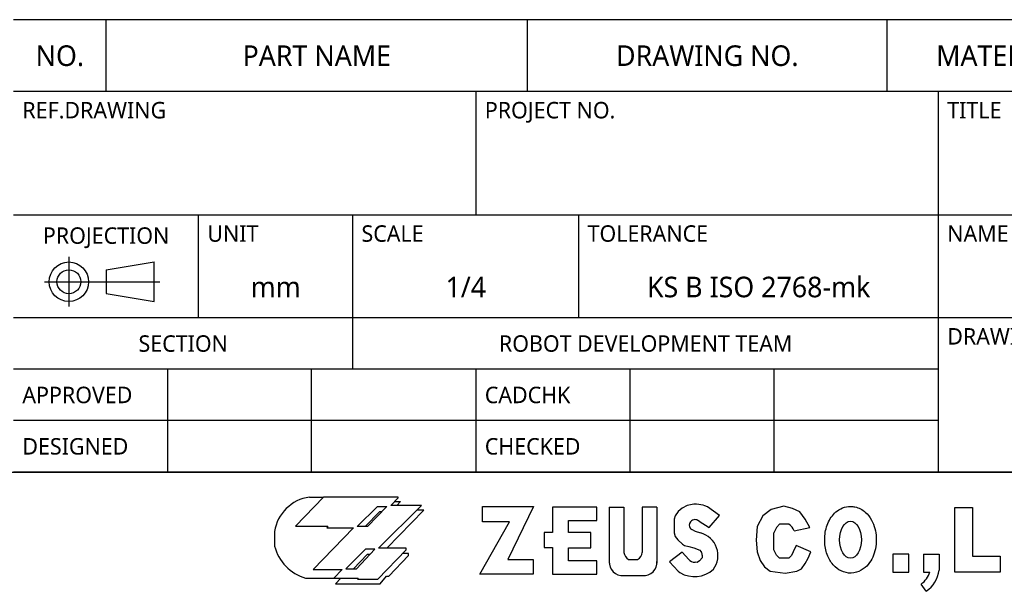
# Model space of a CAD drawing. Header units: millimetres. Extents: x 20 to 4180, y 42 to 2950.
# Tile 40 of 133: x 3228 to 3707, y 42 to 320. Entities that reach past the tile are written whole.
import ezdxf

# ---------------------------------------------------------------- set-up
doc = ezdxf.new("R2010")
doc.units = ezdxf.units.MM
doc.header["$LTSCALE"] = 231.275
doc.layers.get('0').update_dxf_attribs({"linetype": 'CONTINUOUS'})
doc.styles.add('TEXTSTYLE_3', font='malgun.ttf')

# ---------------------------------------------------------------- blocks, each defined once
blk = doc.blocks.new('TABLE_BL2', base_point=(3662.49, 209.99))
at = {"color": 134}
for p, q in [((4099.99, 319.99), (3224.99, 319.99)), ((3269.99, 284.99), (3269.99, 319.99)), ((3474.99, 284.99), (3474.99, 319.99)), ((3649.99, 284.99), (3649.99, 319.99)), ((4099.99, 284.99), (3224.99, 284.99)), ((3449.99, 224.99), (3449.99, 284.99)), ((3674.99, 99.99), (3674.99, 284.99)), ((4099.99, 224.99), (3224.99, 224.99)), ((3314.99, 174.99), (3314.99, 224.99)), ((3389.99, 149.99), (3389.99, 224.99)), ((3499.99, 174.99), (3499.99, 224.99)), ((4099.99, 174.99), (3224.99, 174.99)), ((3674.99, 149.99), (3224.99, 149.99)), ((3299.99, 99.99), (3299.99, 149.99)), ((3369.99, 99.99), (3369.99, 149.99)), ((3449.99, 99.99), (3449.99, 149.99)), ((3524.99, 99.99), (3524.99, 149.99)), ((3594.99, 99.99), (3594.99, 149.99)), ((3674.99, 124.99), (3224.99, 124.99)), ((4099.99, 99.99), (3224.99, 99.99))]:
    blk.add_line(p, q, dxfattribs=at)
at = {"color": 134, "line_spacing_factor": 0.9, "style": 'TEXTSTYLE_3'}
for s, insert, char_height, width, attachment_point in [('NO.', (3247.49, 307.49), 10, 24.4074, 2), ('PART NAME', (3372.49, 307.49), 10, 77.5556, 2), ('DRAWING NO.', (3562.49, 307.49), 10, 94.2593, 2), ('MATERIAL', (3704.99, 307.49), 10, 64.5185, 2), ('REF.DRAWING', (3229.24, 279.99), 8, 72.4741, 1), ('PROJECT NO.', (3454.24, 279.99), 8, 67.8815, 1), ('TITLE', (3679.24, 279.99), 8, 25.9259, 1), ('PROJECTION', (3269.99, 218.99), 8, 64.5333, 2), ('UNIT', (3319.24, 219.99), 8, 25.2148, 1), ('SCALE', (3394.24, 219.99), 8, 31.4963, 1), ('TOLERANCE', (3504.24, 219.99), 8, 61.0074, 1), ('NAME', (3679.24, 219.99), 8, 31.763, 1), ('mm', (3352.49, 194.99), 10, 24.4444, 2), ('1/4', (3444.99, 194.99), 10, 20.8148, 2), ('KS B ISO 2768-mk', (3587.49, 194.99), 10, 116.1852, 2), ('DRAWING NO.', (3679.24, 169.99), 8, 75.4074, 1), ('SECTION', (3307.49, 166.49), 8, 44.8593, 2), ('ROBOT DEVELOPMENT TEAM', (3532.49, 166.49), 8, 156.8069, 2), ('APPROVED', (3229.24, 141.49), 8, 56.1481, 1), ('CADCHK', (3454.24, 141.49), 8, 44, 1), ('DESIGNED', (3229.24, 116.49), 8, 52.7704, 1), ('CHECKED', (3454.24, 116.49), 8, 48.1778, 1)]:
    blk.add_mtext(s, dxfattribs=dict(at, insert=insert, char_height=char_height, width=width, attachment_point=attachment_point))
blk = doc.blocks.new('A_BL3', base_point=(3268.06, 192.6))
at = {"color": 134}
for p, q in [((3251.9, 204.63), (3251.9, 180.58)), ((3270.03, 198.36), (3293.32, 202.15)), ((3293.32, 182.95), (3293.32, 202.15)), ((3270.03, 198.36), (3270.03, 186.75)), ((3239.98, 192.55), (3296.14, 192.55)), ((3270.03, 186.75), (3293.32, 182.95))]:
    blk.add_line(p, q, dxfattribs=at)
for radius in [9.6, 5.81]:
    blk.add_circle((3251.9, 192.55), radius, dxfattribs=at)

msp = doc.modelspace()

# ---------------------------------------------------------------- linework, layer by layer
at = {"color": 7}
msp.add_line((50, 100), (4100, 100), dxfattribs=at)
at = {"color": 134}
for p, q in [((3375.728, 87.818), (3362.167, 73.637)), ((3368.948, 87.818), (3375.644, 87.729)), ((3412.13, 87.818), (3375.728, 87.818)), ((3408.562, 83.715), (3412.13, 87.372)), ((3412.13, 87.372), (3412.13, 87.818)), ((3392.145, 73.459), (3401.958, 83.18)), ((3406.599, 83.18), (3397.141, 73.459)), ((3401.958, 83.18), (3406.599, 83.18)), ((3402.584, 62.935), (3423.461, 83.715)), ((3423.461, 83.715), (3408.562, 83.715)), ((3410.477, 85.677), (3413.29, 85.677)), ((3413.29, 85.677), (3411.419, 83.715)), ((3453.156, 83.266), (3477.98, 83.266)), ((3453.156, 75.806), (3453.156, 83.266)), ((3477.98, 83.266), (3465.486, 57.48)), ((3508.807, 82.942), (3487.228, 82.942)), ((3487.228, 82.942), (3487.228, 70.616)), ((3508.807, 76.455), (3508.807, 82.942)), ((3514.81, 82.942), (3521.949, 82.942)), ((3514.81, 82.942), (3514.81, 55.643)), ((3521.949, 82.942), (3521.949, 60.886)), ((3538.011, 82.942), (3530.872, 82.942)), ((3530.872, 82.942), (3530.872, 60.886)), ((3538.011, 82.942), (3538.011, 55.643)), ((3550.214, 82.427), (3548.281, 80.861)), ((3552.773, 83.732), (3550.214, 82.427)), ((3555.96, 84.306), (3552.773, 83.732)), ((3557.161, 84.306), (3555.96, 84.306)), ((3560.558, 83.888), (3557.161, 84.306)), ((3561.344, 83.639), (3560.558, 83.888)), ((3562.541, 83.001), (3561.344, 83.639)), ((3568.467, 78.814), (3562.541, 83.001)), ((3593.554, 81.703), (3589.504, 78.639)), ((3599.793, 83.345), (3593.554, 81.703)), ((3603.952, 82.251), (3599.793, 83.345)), ((3607.454, 80.718), (3603.952, 82.251)), ((3682.923, 82.78), (3691.46, 82.78)), ((3682.923, 51.368), (3682.923, 82.78)), ((3691.46, 82.78), (3691.46, 59.029)), ((3403.03, 80.594), (3395.965, 73.459)), ((3404.083, 80.594), (3403.03, 80.594)), ((3406.624, 62.935), (3424.621, 81.396)), ((3424.621, 81.396), (3421.132, 81.396)), ((3546.819, 78.72), (3546.349, 77.101)), ((3546.349, 77.101), (3546.349, 70.418)), ((3548.281, 80.861), (3546.819, 78.72)), ((3563.399, 73.025), (3568.467, 78.814)), ((3589.504, 78.639), (3586.768, 73.495)), ((3610.19, 77.107), (3607.454, 80.718)), ((3612.379, 72.947), (3610.19, 77.107)), ((3362.167, 73.637), (3377.87, 73.637)), ((3390.361, 72.924), (3370.732, 52.59)), ((3377.87, 73.637), (3377.334, 72.924)), ((3377.334, 72.924), (3390.361, 72.924)), ((3397.141, 73.459), (3392.145, 73.459)), ((3451.858, 50.344), (3466.298, 75.806)), ((3466.298, 75.806), (3453.156, 75.806)), ((3495.016, 76.455), (3508.807, 76.455)), ((3495.016, 70.616), (3495.016, 76.455)), ((3554.328, 75.712), (3554.822, 76.206)), ((3556.795, 71.045), (3554.903, 72.048)), ((3558.473, 76.164), (3563.399, 73.025)), ((3586.768, 73.495), (3586.33, 66.818)), ((3596.181, 73.057), (3594.867, 70.43)), ((3597.604, 74.589), (3596.181, 73.057)), ((3602.091, 74.589), (3597.604, 74.589)), ((3604.784, 71.397), (3612.379, 72.947)), ((3351.996, 71.003), (3351.996, 64.006)), ((3487.228, 70.616), (3483.171, 70.616)), ((3483.171, 70.616), (3483.171, 63.318)), ((3505.886, 70.616), (3495.016, 70.616)), ((3505.886, 63.156), (3505.886, 70.616)), ((3546.349, 70.418), (3546.923, 68.695)), ((3546.923, 68.695), (3548.229, 66.973)), ((3559.398, 70.335), (3556.795, 71.045)), ((3594.867, 62.221), (3594.867, 70.43)), ((3396.16, 62.49), (3386.613, 52.947)), ((3391.877, 52.947), (3400.71, 62.49)), ((3400.71, 62.49), (3396.16, 62.49)), ((3416.056, 62.935), (3402.584, 62.935)), ((3416.056, 62.133), (3416.056, 62.935)), ((3483.171, 63.318), (3487.228, 63.318)), ((3487.228, 63.318), (3487.228, 50.344)), ((3495.016, 63.156), (3505.886, 63.156)), ((3495.016, 56.831), (3495.016, 63.156)), ((3548.229, 66.973), (3550.371, 64.989)), ((3550.371, 64.989), (3551.468, 64.31)), ((3551.468, 64.31), (3553.557, 63.735)), ((3553.557, 63.735), (3556.012, 63.213)), ((3556.012, 63.213), (3558.913, 61.97)), ((3586.33, 66.818), (3586.768, 61.127)), ((3605.703, 64.191), (3604.28, 61.127)), ((3612.817, 61.127), (3605.703, 64.191)), ((3396.963, 59.814), (3390.376, 52.947)), ((3398.234, 59.814), (3396.963, 59.814)), ((3402.227, 47.864), (3416.056, 62.133)), ((3407.491, 49.291), (3417.127, 59.368)), ((3417.127, 60.438), (3414.414, 60.438)), ((3417.127, 59.368), (3417.127, 60.438)), ((3550.206, 61), (3544.104, 56.287)), ((3553.435, 57.531), (3550.206, 61)), ((3559.982, 58.306), (3558.676, 56.844)), ((3558.913, 61.97), (3559.343, 61.276)), ((3559.343, 61.276), (3559.607, 60.899)), ((3560.014, 59.546), (3559.982, 58.306)), ((3586.768, 61.127), (3588.191, 56.968)), ((3596.181, 59.594), (3594.867, 62.221)), ((3597.604, 58.062), (3596.181, 59.594)), ((3602.091, 58.062), (3597.604, 58.062)), ((3603.405, 59.485), (3602.091, 58.062)), ((3604.28, 61.127), (3603.405, 59.485)), ((3610.19, 55.545), (3611.504, 58.062)), ((3611.504, 58.062), (3612.817, 61.127)), ((3660.486, 60.124), (3652.824, 60.124)), ((3652.824, 60.124), (3652.824, 51.368)), ((3660.486, 51.368), (3660.486, 60.124)), ((3667.709, 60.124), (3675.261, 60.124)), ((3667.709, 60.124), (3667.709, 51.368)), ((3675.261, 60.124), (3675.261, 52.284)), ((3691.46, 59.029), (3705.032, 59.029)), ((3705.032, 59.029), (3705.032, 51.368)), ((3386.613, 52.947), (3391.877, 52.947)), ((3465.486, 57.48), (3477.817, 57.48)), ((3477.817, 57.48), (3477.817, 50.344)), ((3508.807, 56.831), (3495.016, 56.831)), ((3508.807, 50.344), (3508.807, 56.831)), ((3524.22, 57.48), (3528.601, 57.48)), ((3544.104, 56.287), (3548.245, 51.837)), ((3557.527, 56.061), (3556.571, 56.096)), ((3558.676, 56.844), (3557.527, 56.061)), ((3588.191, 56.968), (3590.38, 53.903)), ((3590.38, 53.903), (3593.116, 51.823)), ((3606.031, 51.823), (3608.33, 52.918)), ((3608.33, 52.918), (3610.19, 55.545)), ((3367.074, 48.399), (3392.68, 48.399)), ((3370.732, 52.59), (3384.918, 52.59)), ((3384.918, 52.59), (3380.725, 48.399)), ((3384.117, 48.399), (3381.528, 45.634)), ((3392.68, 48.399), (3392.234, 47.864)), ((3403.387, 45.634), (3406.42, 49.291)), ((3406.42, 49.291), (3407.491, 49.291)), ((3477.817, 50.344), (3451.858, 50.344)), ((3487.228, 50.344), (3508.807, 50.344)), ((3521.747, 49.695), (3531.075, 49.695)), ((3548.245, 51.837), (3549.195, 51.061)), ((3593.116, 51.823), (3600.34, 50.838)), ((3600.34, 50.838), (3606.031, 51.823)), ((3652.824, 51.368), (3660.486, 51.368)), ((3667.709, 51.368), (3670.707, 51.368)), ((3705.032, 51.368), (3682.923, 51.368)), ((3381.528, 45.634), (3403.387, 45.634)), ((3392.234, 47.864), (3402.227, 47.864)), ((3669.023, 41.995), (3666.519, 45.492))]:
    msp.add_line(p, q, dxfattribs=at)
for centre, radius, start, end in [((3371.609, 68.182), 19.815, 97.71868, 171.81467), ((3556.423, 74.589), 2.275, 72.29606, 134.73032), ((3555.555, 71.324), 5.652, 56.06187, 76.24254), ((3555.909, 74.117), 2.246, 134.74062, 219.1909), ((3556.985, 75.137), 3.725, 220.88185, 236.01823), ((3599.428, 69.611), 5.645, 18.43988, 61.85518), ((3556.33, 59.417), 11.342, 323.58635, 75.19713), ((3372.966, 69.178), 21.599, 193.85604, 254.1695), ((3526.492, 61.455), 4.579, 187.14569, 240.25657), ((3526.329, 61.455), 4.579, 299.74343, 352.85431), ((3556.803, 60.747), 4.657, 222.20895, 267.14673), ((3557.729, 59.596), 2.286, 358.24839, 34.75986), ((3521.199, 56.075), 6.403, 176.13466, 274.90828), ((3531.623, 56.075), 6.403, 265.09172, 3.86535), ((3556.229, 62.861), 13.737, 239.20005, 312.20086), ((3660.624, 54.124), 10.453, 304.33206, 344.70985), ((3660.624, 54.124), 14.753, 304.70198, 352.8342)]:
    msp.add_arc(centre, radius, start, end, dxfattribs=at)
msp.add_ellipse((3632.169, 67.059), major_axis=(0, 9.015), ratio=0.59491, dxfattribs=at)
msp.add_open_spline([(3632.169, 83.274), (3630.812, 83.274), (3629.462, 82.997), (3627.059, 82.037), (3626.004, 81.367), (3624.21, 79.849), (3623.465, 79.002), (3621.41, 76.095), (3620.557, 73.865), (3619.585, 69.269), (3619.482, 66.892), (3619.987, 62.442), (3620.525, 60.362), (3622.22, 56.76), (3623.263, 55.186), (3625.834, 52.832), (3627.186, 51.955), (3630.351, 50.871), (3632.158, 50.703), (3635.551, 51.26), (3637.102, 51.956), (3639.634, 53.732), (3640.64, 54.801), (3642.261, 57.066), (3642.883, 58.269), (3644.441, 62.272), (3644.851, 65.234), (3644.558, 71.105), (3643.869, 74.009), (3641.647, 78.046), (3640.657, 79.376), (3638.004, 81.669), (3636.299, 82.629), (3633.634, 83.195), (3632.902, 83.274), (3632.169, 83.274)], degree=3, knots=[0, 0, 0, 0, 0.2331631, 0.2331631, 0.4663262, 0.4663262, 0.6994892, 0.6994892, 1.2293572, 1.2293572, 1.7592252, 1.7592252, 2.2398627, 2.2398627, 2.642737, 2.642737, 2.9407701, 2.9407701, 3.2388031, 3.2388031, 3.5368362, 3.5368362, 3.8348693, 3.8348693, 4.1329023, 4.1329023, 4.7959377, 4.7959377, 5.4589731, 5.4589731, 5.8081578, 5.8081578, 6.1573426, 6.1573426, 6.2831853, 6.2831853, 6.2831853, 6.2831853], dxfattribs=at)

# ---------------------------------------------------------------- block references
for name, p in [('TABLE_BL2', (3662.495, 209.99)), ('A_BL3', (3268.059, 192.605))]:
    msp.add_blockref(name, p)

doc.saveas('drawing.dxf')
